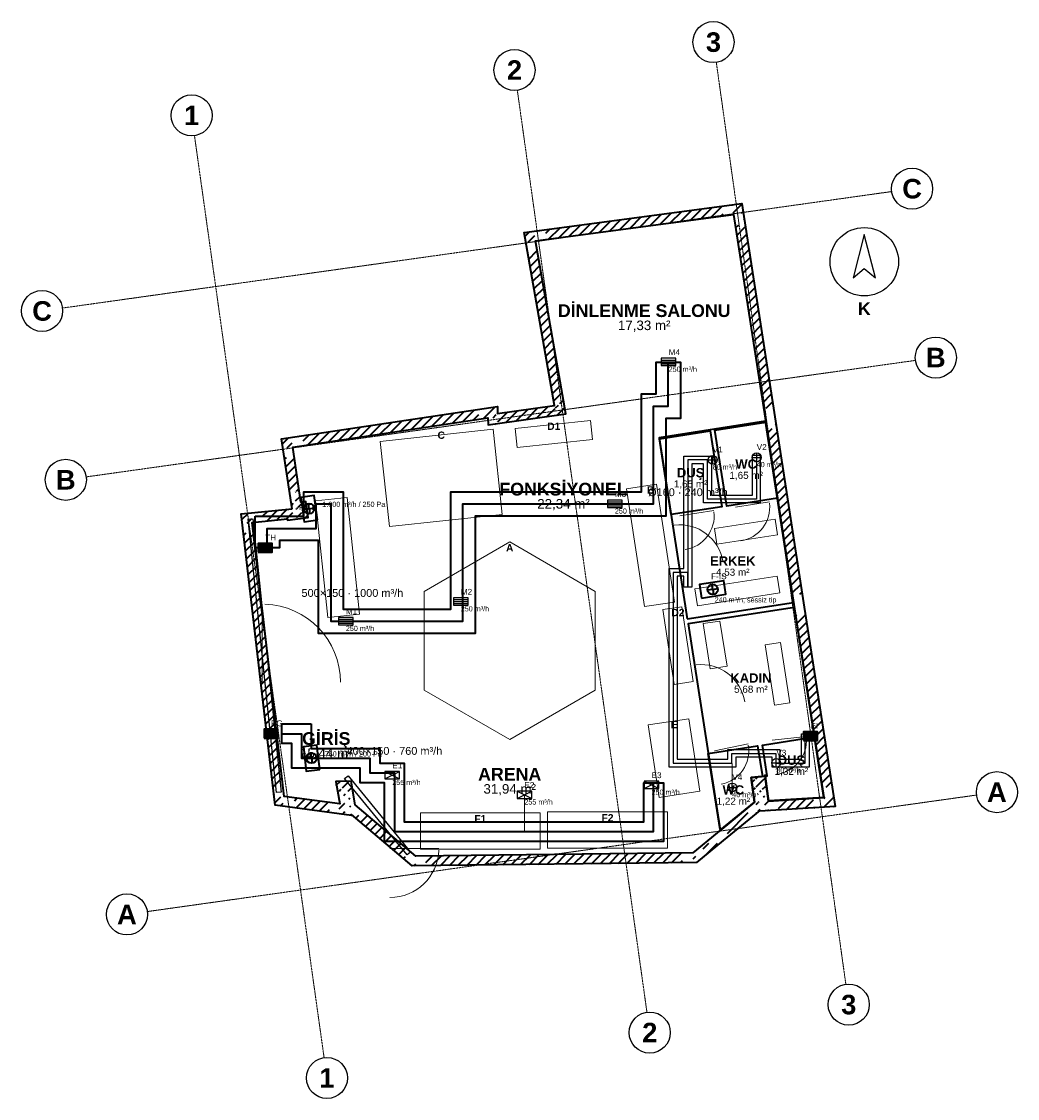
# Model space of a CAD drawing. Header units: millimetres. Extents: x -4681 to 15681, y -5011 to 17012.
import ezdxf
from ezdxf.enums import TextEntityAlignment as Align

# ---------------------------------------------------------------- set-up
doc = ezdxf.new("R2010")
doc.units = ezdxf.units.MM
doc.linetypes.add('DASHDOT', pattern=[3.556, 2.54, -0.508, 0, -0.508])
doc.linetypes.add('DASHED', pattern=[1.524, 1.27, -0.254])
for name, color, linetype, lineweight in [('A-CEPHE', 5, 'Continuous', 25), ('A-DUVAR-MEVCUT', 8, 'Continuous', 35), ('A-DUVAR-YENI', 1, 'Continuous', 35), ('A-EKIPMAN', 9, 'Continuous', 18), ('A-KAPI', 8, 'Continuous', 18), ('A-MOBILYA', 9, 'Continuous', 18), ('A-YAZI', 7, 'Continuous', 13), ('G-AKS-BALON', 8, 'Continuous', 25), ('G-AKS-HAT', 8, 'DASHDOT', 18), ('G-KUZEY', 7, 'Continuous', 25), ('M-HAVA-BESLEME', 3, 'Continuous', 35), ('M-HAVA-BRANSMAN', 3, 'DASHED', 18), ('M-HAVA-CIHAZ', 2, 'Continuous', 35), ('M-HAVA-EGZOZ', 1, 'Continuous', 35), ('M-HAVA-ISLAK', 6, 'Continuous', 25), ('M-HAVA-MENFEZ', 3, 'Continuous', 25), ('M-YAZI', 7, 'Continuous', 13)]:
    doc.layers.add(name, color=color, linetype=linetype, lineweight=lineweight)
doc.styles.add('GYM', font='arial.ttf')
doc.styles.add('GYM-B', font='arialbd.ttf')

# ---------------------------------------------------------------- blocks, each defined once
blk = doc.blocks.new('G_KUZEY')
blk.add_lwpolyline([(0, 560), (-230, -330), (0, -140), (230, -330)], close=True)
blk.add_circle((0, 0), 700)
at = {"style": 'GYM-B'}
blk.add_text('K', height=260, dxfattribs=at).set_placement((0, -960), align=Align.MIDDLE_CENTER)
blk = doc.blocks.new('M_MENFEZ_BESLEME')
for p, q in [((-150, 40), (150, 40)), ((-150, 0), (150, 0)), ((-150, -40), (150, -40))]:
    blk.add_line(p, q)
blk.add_lwpolyline([(-150, -75), (150, -75), (150, 75), (-150, 75)], close=True)
at = {"style": 'GYM'}
for tag, p, height in [('KOD', (0, 140), 120), ('DEBI', (0, -200), 105)]:
    blk.add_attdef(tag, p, '', height=height, dxfattribs=at)
blk = doc.blocks.new('M_MENFEZ_EGZOZ')
for p, q in [((-150, -75), (150, 75)), ((-150, 75), (150, -75))]:
    blk.add_line(p, q)
blk.add_lwpolyline([(-150, -75), (150, -75), (150, 75), (-150, 75)], close=True)
at = {"style": 'GYM'}
for tag, p, height in [('KOD', (0, 140), 120), ('DEBI', (0, -200), 105)]:
    blk.add_attdef(tag, p, '', height=height, dxfattribs=at)
blk = doc.blocks.new('M_VALF')
for p, q in [((-90, 0), (90, 0)), ((0, -90), (0, 90))]:
    blk.add_line(p, q)
blk.add_circle((0, 0), 90)
at = {"style": 'GYM'}
for tag, p, height in [('KOD', (0, 150), 120), ('DEBI', (0, -200), 105)]:
    blk.add_attdef(tag, p, '', height=height, dxfattribs=at)
blk = doc.blocks.new('M_FAN')
for q in [(-105, 0), (0, 105), (105, 0), (0, -105)]:
    blk.add_line((0, 0), q)
blk.add_lwpolyline([(-250, -140), (250, -140), (250, 140), (-250, 140)], close=True)
blk.add_circle((0, 0), 105)
at = {"style": 'GYM'}
for tag, p, height in [('KOD', (0, 210), 120), ('TANIM', (0, -270), 105)]:
    blk.add_attdef(tag, p, '', height=height, dxfattribs=at)
blk = doc.blocks.new('M_PANJUR')
for p, q in [((-140, 64), (140, 64)), ((-140, 32), (140, 32)), ((-140, 0), (140, 0)), ((-140, -32), (140, -32)), ((-140, -64), (140, -64))]:
    blk.add_line(p, q)
blk.add_lwpolyline([(-140, -90), (140, -90), (140, 90), (-140, 90)], close=True)
at = {"style": 'GYM'}
blk.add_attdef('KOD', (0, 150), '', height=120, dxfattribs=at)

msp = doc.modelspace()

# ---------------------------------------------------------------- hatches: boundary and pattern name
at = {"layer": 'A-DUVAR-MEVCUT'}
h = msp.add_hatch(dxfattribs=at)
h.set_pattern_fill('ANSI31', scale=40)
h.paths.add_polyline_path([(756, 6840), (760, 6814), (957, 6846), (953, 6872)])
h.paths.add_polyline_path([(970, 6843), (760, 6814), (756, 6840), (550, 6819), (550, 7020), (588, 7024), (970, 7024)])
h.paths.add_polyline_path([(760, 6814), (1178, 6873), (1150, 7071), (732, 7012)])
h.paths.add_polyline_path([(1149, 7083), (1178, 6873), (968, 6843), (968, 7083)])
h.paths.add_polyline_path([(1178, 6873), (1133, 7198), (935, 7171), (979, 6845)])
h.paths.add_polyline_path([(999, 7408), (1032, 7185), (1133, 7198), (1162, 6988), (923, 6988), (923, 7408)])
h.paths.add_polyline_path([(1133, 7198), (1032, 7185), (1058, 6986), (1159, 6999)])
h.paths.add_polyline_path([(1001, 7395), (1032, 7185), (1133, 7198), (1164, 6975), (822, 6975), (822, 7047), (850, 7050), (822, 7237), (822, 7395)])
h.paths.add_polyline_path([(1032, 7185), (864, 8310), (666, 8281), (834, 7155)])
h.paths.add_polyline_path([(1074, 8342), (864, 8310), (895, 8100), (693, 8100), (654, 8362), (654, 8481), (916, 8520), (1074, 8520)])
h.paths.add_polyline_path([(864, 8310), (4855, 8908), (4826, 9106), (834, 8508)])
h.paths.add_polyline_path([(4645, 9079), (4907, 9118), (5051, 9118), (5053, 8996), (5065, 8998), (5065, 8796), (4858, 8767), (4855, 8908), (4645, 8877)])
h.paths.add_polyline_path([(4855, 8908), (4858, 8767), (5058, 8772), (5055, 8912)])
h.paths.add_polyline_path([(5068, 8977), (5068, 8796), (4858, 8767), (4855, 8908), (4648, 8877), (4648, 8977)])
h.paths.add_polyline_path([(4858, 8767), (6449, 8988), (6422, 9186), (4831, 8965)])
h.paths.add_polyline_path([(6412, 9198), (6449, 8988), (6239, 8959), (6239, 9198)])
h.paths.add_polyline_path([(6449, 8988), (5826, 12526), (5629, 12492), (6252, 8954)])
h.paths.add_polyline_path([(6036, 12554), (5826, 12526), (5863, 12316), (5660, 12316), (5616, 12566), (5616, 12700), (5888, 12736), (6036, 12736)])
h.paths.add_polyline_path([(5826, 12526), (9876, 13066), (9849, 13265), (5800, 12725)])
h.paths.add_polyline_path([(9908, 12856), (9876, 13066), (9666, 13038), (9666, 13240), (9938, 13276), (10046, 13276), (10086, 13017), (10086, 12856)])
h.paths.add_polyline_path([(9876, 13066), (10521, 8898), (10719, 8928), (10073, 13097)])
h.paths.add_polyline_path([(10554, 8688), (10521, 8898), (10489, 9108), (10691, 9108), (10719, 8928), (10731, 8848), (10731, 8688)])
h.paths.add_polyline_path([(10521, 8898), (11111, 5092), (11308, 5122), (10719, 8928)])
h.paths.add_polyline_path([(11143, 4882), (11111, 5092), (11078, 5302), (11281, 5302), (11308, 5122), (11321, 5042), (11321, 4882)])
h.paths.add_polyline_path([(11111, 5092), (11722, 1144), (11920, 1174), (11308, 5122)])
h.paths.add_polyline_path([(11512, 1131), (11722, 1144), (11690, 1354), (11892, 1354), (11932, 1095), (11932, 957), (11570, 934), (11512, 934)])
h.paths.add_polyline_path([(11722, 1144), (10589, 1072), (10601, 873), (11735, 944)])
h.paths.add_polyline_path([(10379, 1282), (10562, 1282), (10589, 1072), (10799, 1086), (10799, 885), (10436, 862), (10414, 862), (10412, 877), (10394, 862), (10379, 862)])
h.paths.add_polyline_path([(10589, 1072), (10524, 1577), (10326, 1552), (10390, 1047)])
h.paths.add_polyline_path([(10314, 1367), (10314, 1558), (10524, 1577), (10551, 1367)])
h.paths.add_polyline_path([(10524, 1577), (10239, 1552), (10257, 1352), (10542, 1378)])
h.paths.add_polyline_path([(10449, 1342), (10266, 1342), (10239, 1552), (10449, 1570)])
h.paths.add_polyline_path([(10239, 1552), (10303, 1047), (10502, 1072), (10437, 1577)])
h.paths.add_polyline_path([(10093, 875), (10303, 1047), (10277, 1257), (10513, 1257), (10513, 867), (10414, 861), (10412, 877), (10363, 837), (10093, 837)])
h.paths.add_polyline_path([(10303, 1047), (9540, 421), (9667, 266), (10430, 892)])
h.paths.add_polyline_path([(9330, 248), (9540, 421), (9750, 593), (9750, 334), (9667, 266), (9600, 211), (9330, 211)])
h.paths.add_polyline_path([(9540, 421), (9046, 15), (9173, -139), (9667, 266)])
h.paths.add_polyline_path([(9256, -71), (9119, -184), (8836, -187), (8836, 13), (9046, 15), (9256, 188)])
h.paths.add_polyline_path([(9046, 15), (3378, -54), (3381, -253), (9049, -185)])
h.paths.add_polyline_path([(3588, -251), (3306, -254), (3168, -138), (3168, 124), (3378, -54), (3588, -51)])
h.paths.add_polyline_path([(3378, -54), (2142, 991), (2013, 839), (3249, -206)])
h.paths.add_polyline_path([(1932, 796), (1932, 1201), (2106, 1201), (2142, 991), (2352, 814), (2352, 781), (2080, 781), (2063, 796), (2066, 781), (2041, 781)])
h.paths.add_polyline_path([(2142, 991), (2060, 1478), (1863, 1445), (1944, 958)])
h.paths.add_polyline_path([(1850, 1268), (1850, 1474), (2060, 1478), (2095, 1268)])
h.paths.add_polyline_path([(2060, 1478), (1747, 1471), (1752, 1271), (2064, 1278)])
h.paths.add_polyline_path([(1957, 1261), (1782, 1261), (1747, 1471), (1957, 1476)])
h.paths.add_polyline_path([(1747, 1471), (1824, 1012), (2021, 1046), (1944, 1504)])
h.paths.add_polyline_path([(2034, 1222), (2034, 802), (1884, 802), (1614, 839), (1614, 1041), (1824, 1012), (1789, 1222)])
h.paths.add_polyline_path([(1824, 1012), (689, 1166), (662, 968), (1797, 814)])
h.paths.add_polyline_path([(664, 1376), (689, 1166), (899, 1138), (899, 957), (749, 957), (508, 989), (479, 1240), (479, 1376)])
h.paths.add_polyline_path([(689, 1166), (32, 6768), (-166, 6745), (490, 1143)])
h.paths.add_polyline_path([(242, 6789), (32, 6768), (57, 6558), (-144, 6558), (-178, 6842), (-178, 6948), (123, 6978), (242, 6978)])
h.paths.add_polyline_path([(32, 6768), (756, 6840), (736, 7039), (13, 6967)])
h.paths.add_polyline_path([(966, 6843), (760, 6814), (756, 6840), (546, 6819), (546, 7020), (847, 7050), (966, 7050)])

# ---------------------------------------------------------------- linework, layer by layer
at = {"layer": 'A-CEPHE'}
for points in [[(-45, 6835), (45, 6845), (625, 1255), (535, 1245)], [(3275, 29), (3205, -29), (1925, 1531), (1995, 1589)]]:
    msp.add_lwpolyline(points, close=True, dxfattribs=at)
at = {"layer": 'A-DUVAR-MEVCUT'}
for points in [[(850, 7050), (636, 8479), (5050, 9139), (5053, 8996), (6216, 9158), (5593, 12697), (10043, 13291), (10719, 8928), (11308, 5122), (11953, 958), (10414, 861), (10412, 877), (9667, 266), (9119, -184), (3306, -254), (2063, 796), (2066, 778), (508, 989), (-190, 6947)], [(756, 6840), (760, 6814), (1178, 6873), (1133, 7198), (1032, 7185), (864, 8310), (4855, 8908), (4858, 8767), (6449, 8988), (5826, 12526), (9876, 13066), (10521, 8898), (11111, 5092), (11722, 1144), (10589, 1072), (10524, 1577), (10239, 1552), (10303, 1047), (9540, 421), (9046, 15), (3378, -54), (2142, 991), (2060, 1478), (1747, 1471), (1824, 1012), (689, 1166), (32, 6768)]]:
    msp.add_lwpolyline(points, close=True, dxfattribs=at)
at = {"layer": 'A-DUVAR-YENI'}
for points in [[(8930, 4796), (11104, 5132), (10531, 8838), (8357, 8499)], [(10534, 8818), (10774, 7266), (9736, 7105), (9496, 8658)], [(8360, 8482), (9397, 8643), (9638, 7090), (8600, 6929)], [(9604, 473), (10303, 1047), (10239, 1552), (10524, 1577), (10589, 1072), (11722, 1144), (11120, 5032), (8946, 4695)], [(10559, 1306), (10524, 1577), (10519, 1598), (10541, 1580), (10566, 1584), (10467, 2217), (11530, 2383), (11722, 1144), (10595, 1073)], [(10303, 1047), (9634, 498), (9601, 492), (9359, 2045), (10369, 2202), (10467, 1572), (10239, 1552)]]:
    msp.add_lwpolyline(points, close=True, dxfattribs=at)
at = {"layer": 'A-EKIPMAN'}
for points in [[(6991, 8468), (6950, 8856), (5409, 8692), (5450, 8304)], [(4960, 8673), (2654, 8427), (2840, 6687), (5146, 6933)], [(8302, 7553), (7689, 7459), (8058, 5047), (8671, 5141)], [(5300, 6370), (3551, 5360), (3551, 3340), (5300, 2330), (7049, 3340), (7049, 5360)], [(8816, 5046), (8430, 4987), (8664, 3454), (9050, 3513)], [(9189, 1272), (8962, 2755), (8131, 2628), (8358, 1145)], [(5925, 90), (5925, 830), (3475, 830), (3475, 90)], [(8525, 110), (8525, 850), (6075, 850), (6075, 110)]]:
    msp.add_lwpolyline(points, close=True, dxfattribs=at)
at = {"layer": 'A-KAPI'}
for p, q in [((9917, 7082), (10609, 7190)), ((8781, 6906), (9473, 7014)), ((8772, 5822), (8634, 6712)), ((240, 3500), (240, 5100)), ((9216, 2962), (9078, 3852)), ((9488, 2100), (10174, 2238)), ((10668, 2314), (11364, 2392)), ((2850, 100), (3850, 100))]:
    msp.add_line(p, q, dxfattribs=at)
for centre, radius, start, end in [((9917, 7082), 700, -81.2, 6.8), ((8781, 6906), 700, -81.2, 6.8), ((8772, 5822), 900, 8.8, 96.8), ((240, 3500), 1600, 0, 88), ((9216, 2962), 900, 8.8, 96.8), ((9488, 2100), 700, -78.6, 9.4), ((10668, 2314), 700, -83.6, 4.4), ((2850, 100), 1000, -90, -2)]:
    msp.add_arc(centre, radius, start, end, dxfattribs=at)
at = {"layer": 'A-MOBILYA'}
for points in [[(1978, 7277), (1331, 7209), (1582, 4823), (2229, 4891)], [(9489, 6642), (9538, 6326), (10774, 6518), (10725, 6834)], [(9088, 5412), (9142, 5066), (10822, 5326), (10768, 5672)], [(9599, 4752), (9254, 4699), (9397, 3775), (9743, 3829)], [(10836, 4315), (10520, 4266), (10713, 3031), (11029, 3080)]]:
    msp.add_lwpolyline(points, close=True, dxfattribs=at)
at = {"layer": 'G-AKS-BALON'}
for centre in [(9466, 16592), (5398, 16021), (-1203, 15093), (13527, 13594), (-4261, 11094), (14012, 10141), (-3776, 7641), (15261, 1253), (-2526, -1247), (12232, -3091), (8164, -3663), (1563, -4591)]:
    msp.add_circle(centre, 420, dxfattribs=at)
at = {"layer": 'G-AKS-HAT'}
for p, q in [((12173, -2676), (9524, 16177)), ((8106, -3247), (5456, 15605)), ((1505, -4175), (-1145, 14677)), ((-3845, 11153), (13111, 13536)), ((-3360, 7700), (13596, 10083)), ((-2111, -1189), (14845, 1194))]:
    msp.add_line(p, q, dxfattribs=at)
at = {"layer": 'M-HAVA-BESLEME'}
msp.add_lwpolyline([(93, 6897), (1093, 6897), (1093, 7397), (1893, 7397), (1893, 4997), (4093, 4997), (4093, 7397), (7993, 7397), (7993, 9397), (8293, 9397), (8293, 10047), (8793, 10047), (8793, 8897), (8493, 8897), (8493, 6897), (4593, 6897), (4593, 4497), (1393, 4497), (1393, 6397), (593, 6397), (593, 6247), (93, 6247)], close=True, dxfattribs=at)
msp.add_lwpolyline([(343, 6247), (343, 6647), (1343, 6647), (1343, 7147), (1643, 7147), (1643, 4747), (4343, 4747), (4343, 7147), (8243, 7147), (8243, 9147), (8543, 9147), (8543, 10047)], dxfattribs=at)
at = {"layer": 'M-HAVA-BRANSMAN'}
for p, q in [((8543, 10047), (8550, 10047)), ((8550, 10047), (8550, 10050)), ((9343, 8047), (9450, 8047)), ((9450, 8047), (9450, 8050)), ((10343, 8100), (10350, 8100)), ((10350, 8100), (10350, 8100)), ((7450, 7147), (7450, 7150)), ((7450, 7147), (7450, 7147)), ((4343, 5150), (4300, 5150)), ((4300, 5150), (4300, 5150)), ((1950, 4747), (1950, 4750)), ((1950, 4747), (1950, 4747)), ((9843, 1847), (9850, 1847)), ((9850, 1847), (9850, 1350)), ((10750, 1847), (10750, 1850)), ((10750, 1847), (10750, 1847)), ((2943, 1600), (2900, 1600)), ((2900, 1600), (2900, 1600)), ((8243, 1400), (8200, 1400)), ((8200, 1400), (8200, 1400)), ((5600, 447), (5600, 1200)), ((5600, 447), (5600, 447))]:
    msp.add_line(p, q, dxfattribs=at)
at = {"layer": 'M-HAVA-EGZOZ'}
msp.add_lwpolyline([(1243, 2647), (1243, 2147), (2643, 2147), (2643, 1847), (3143, 1847), (3143, 647), (8043, 647), (8043, 1447), (8443, 1447), (8443, 247), (2743, 247), (2743, 1447), (2243, 1447), (2243, 1747), (843, 1747), (843, 2247), (643, 2247), (643, 2647)], close=True, dxfattribs=at)
msp.add_lwpolyline([(643, 2447), (1043, 2447), (1043, 1947), (2443, 1947), (2443, 1647), (2943, 1647), (2943, 447), (5643, 447), (8243, 447), (8243, 1447)], dxfattribs=at)
at = {"layer": 'M-HAVA-ISLAK'}
msp.add_lwpolyline([(8863, 5447), (8863, 5667), (8723, 5667), (8723, 1927), (9763, 1927), (9763, 2127), (10823, 2127), (10823, 1927), (11263, 1927), (11263, 2447), (11423, 2447), (11423, 1767), (10663, 1767), (10663, 1967), (9923, 1967), (9923, 1767), (8563, 1767), (8563, 5827), (8863, 5827), (8863, 8127), (9423, 8127), (9423, 7327), (10263, 7327), (10263, 8147), (10423, 8147), (10423, 7167), (9263, 7167), (9263, 7967), (9023, 7967), (9023, 5827), (9023, 5447)], close=True, dxfattribs=at)
msp.add_lwpolyline([(10343, 8147), (10343, 7247), (9343, 7247), (9343, 8047), (8943, 8047), (8943, 5447), (8943, 5747), (8643, 5747), (8643, 1847), (9843, 1847), (9843, 2047), (10743, 2047), (10743, 1847), (11343, 1847), (11343, 2447)], dxfattribs=at)

# ---------------------------------------------------------------- block references
at = {"layer": 'G-KUZEY'}
msp.add_blockref('G_KUZEY', (12550, 12100), dxfattribs=at)
at = {"layer": 'M-HAVA-CIHAZ'}
ref = msp.add_blockref('M_FAN', (1200, 7050), dxfattribs=dict(at, rotation=97.8))
ref.add_attrib('KOD', 'F-TH', (992, 7021), dxfattribs={"layer": '0', "height": 120, "style": 'GYM'})
ref.add_attrib('TANIM', '1.000 m³/h / 250 Pa', (1468, 7087), dxfattribs={"layer": '0', "height": 105, "style": 'GYM'})
for p, values in [((300, 6250), {'KOD': 'TH'}), ((420, 2450), {'KOD': 'EG'}), ((11450, 2400), {'KOD': 'EI'})]:
    msp.add_blockref('M_PANJUR', p, dxfattribs=at).add_auto_attribs(values)
ref = msp.add_blockref('M_FAN', (9450, 5400), dxfattribs=dict(at, rotation=8.8))
ref.add_attrib('KOD', 'F-IS', (9418, 5608), dxfattribs={"layer": '0', "height": 120, "style": 'GYM'})
ref.add_attrib('TANIM', '240 m³/h, sessiz tip', (9491, 5133), dxfattribs={"layer": '0', "height": 105, "style": 'GYM'})
ref = msp.add_blockref('M_FAN', (1250, 1950), dxfattribs=dict(at, rotation=96.7))
ref.add_attrib('KOD', 'F-EG', (1041, 1925), dxfattribs={"layer": '0', "height": 120, "style": 'GYM'})
ref.add_attrib('TANIM', '760 m³/h / 200 Pa', (1518, 1982), dxfattribs={"layer": '0', "height": 105, "style": 'GYM'})
at = {"layer": 'M-HAVA-MENFEZ'}
for name, p, values in [('M_MENFEZ_BESLEME', (8550, 10050), {'KOD': 'M4', 'DEBI': '250 m³/h'}), ('M_VALF', (10350, 8100), {'KOD': 'V2', 'DEBI': '40 m³/h'}), ('M_VALF', (9450, 8050), {'KOD': 'V1', 'DEBI': '80 m³/h'}), ('M_MENFEZ_BESLEME', (7450, 7150), {'KOD': 'M3', 'DEBI': '250 m³/h'}), ('M_MENFEZ_BESLEME', (4300, 5150), {'KOD': 'M2', 'DEBI': '250 m³/h'}), ('M_MENFEZ_BESLEME', (1950, 4750), {'KOD': 'M1', 'DEBI': '250 m³/h'}), ('M_VALF', (10750, 1850), {'KOD': 'V3', 'DEBI': '80 m³/h'}), ('M_MENFEZ_EGZOZ', (2900, 1600), {'KOD': 'E1', 'DEBI': '255 m³/h'}), ('M_MENFEZ_EGZOZ', (8200, 1400), {'KOD': 'E3', 'DEBI': '250 m³/h'}), ('M_VALF', (9850, 1350), {'KOD': 'V4', 'DEBI': '40 m³/h'}), ('M_MENFEZ_EGZOZ', (5600, 1200), {'KOD': 'E2', 'DEBI': '255 m³/h'})]:
    msp.add_blockref(name, p, dxfattribs=at).add_auto_attribs(values)

# ---------------------------------------------------------------- texts
at = {"layer": 'A-EKIPMAN', "style": 'GYM-B'}
for s, p in [('D1', (6200, 8736)), ('C', (3900, 8553)), ('B', (8180, 7433)), ('A', (5300, 6250)), ('D2', (8740, 4926)), ('E', (8660, 2635)), ('F1', (4700, 710)), ('F2', (7300, 730))]:
    msp.add_text(s, height=150, dxfattribs=at).set_placement(p, align=Align.MIDDLE_CENTER)
at = {"layer": 'A-YAZI'}
for s, height, style, p in [('DİNLENME SALONU', 260, 'GYM-B', (8050, 11100)), ('17,33 m²', 195, 'GYM', (8050, 10800)), ('WC', 190, 'GYM-B', (10135, 7962)), ('DUŞ', 190, 'GYM-B', (8999, 7786)), ('1,65 m²', 145, 'GYM', (10135, 7732)), ('FONKSİYONEL', 260, 'GYM-B', (6400, 7450)), ('1,65 m²', 145, 'GYM', (8999, 7556)), ('22,34 m²', 195, 'GYM', (6400, 7150)), ('ERKEK', 190, 'GYM-B', (9860, 5981)), ('4,53 m²', 145, 'GYM', (9860, 5751)), ('KADIN', 190, 'GYM-B', (10231, 3588)), ('5,68 m²', 145, 'GYM', (10231, 3358)), ('GİRİŞ', 260, 'GYM-B', (1550, 2350)), ('15,44 m²', 195, 'GYM', (1550, 2050)), ('DUŞ', 190, 'GYM-B', (11060, 1908)), ('1,32 m²', 145, 'GYM', (11060, 1678)), ('ARENA', 260, 'GYM-B', (5300, 1620)), ('31,94 m²', 195, 'GYM', (5300, 1320)), ('WC', 190, 'GYM-B', (9873, 1299)), ('1,22 m²', 145, 'GYM', (9873, 1069))]:
    msp.add_text(s, height=height, dxfattribs=dict(at, style=style)).set_placement(p, align=Align.MIDDLE_CENTER)
at = {"layer": 'G-AKS-BALON', "style": 'GYM-B'}
for s, p in [('3', (9466, 16592)), ('2', (5398, 16021)), ('1', (-1203, 15093)), ('C', (13527, 13594)), ('C', (-4261, 11094)), ('B', (14012, 10141)), ('B', (-3776, 7641)), ('A', (15261, 1253)), ('A', (-2526, -1247)), ('3', (12232, -3091)), ('2', (8164, -3663)), ('1', (1563, -4591))]:
    msp.add_text(s, height=399, dxfattribs=at).set_placement(p, align=Align.MIDDLE_CENTER)
at = {"layer": 'M-YAZI', "style": 'GYM'}
for s, p in [('Ø160 · 240 m³/h', (8943, 7387)), ('500×150 · 1000 m³/h', (2083, 5327)), ('400×150 · 760 m³/h', (2943, 2097))]:
    msp.add_text(s, height=160, dxfattribs=at).set_placement(p, align=Align.MIDDLE_CENTER)

doc.saveas('drawing.dxf')
